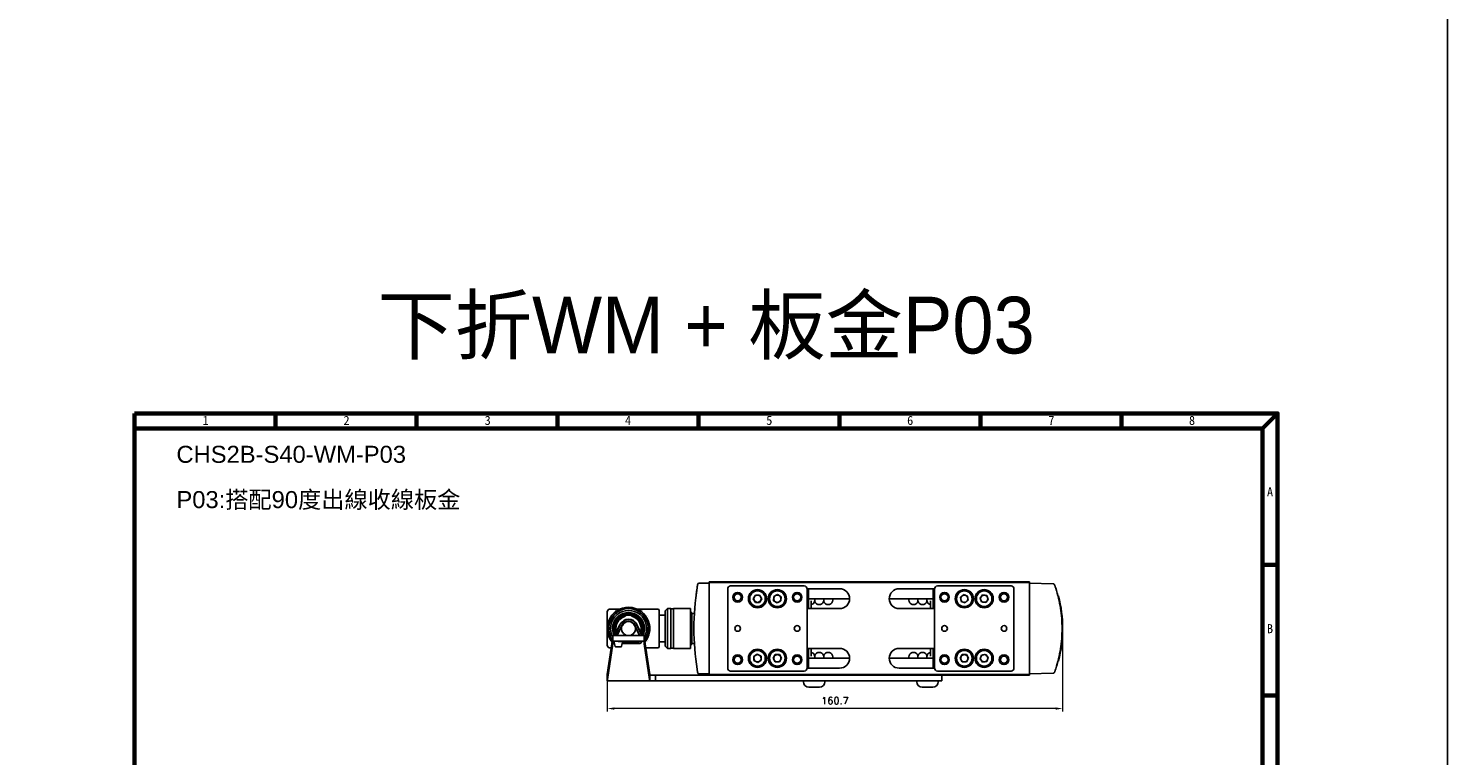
# Model space of a CAD drawing. Header units: inches. Extents: x 0 to 5766, y -2164 to 1330.
# Tile 192 of 217: x 5265 to 5766, y -467 to -210. Entities that reach past the tile are written whole.
import ezdxf

# ---------------------------------------------------------------- set-up
doc = ezdxf.new("R2010")
doc.units = ezdxf.units.IN
doc.header["$MEASUREMENT"] = 0
for name, color, linetype, lineweight in [('AM_0', 7, 'Continuous', 30), ('AM_5', 3, 'Continuous', 15), ('可見 (ISO)', 7, 'Continuous', 25)]:
    doc.layers.add(name, color=color, linetype=linetype, lineweight=lineweight)
doc.layers.add('BORDER', color=7, linetype='Continuous')
doc.styles.get("Standard").update_dxf_attribs({"font": 'arial.ttf'})
doc.styles.add('尺寸標註', font='romans.shx', dxfattribs={"bigfont": 'CHINESET.SHX'})
doc.styles.add('標題欄', font='txt')
doc.dimstyles.new('CNS1$0', dxfattribs={"dimtxt": 2.5, "dimasz": 2.5, "dimexe": 1, "dimexo": 1, "dimgap": 1.5, "dimtad": 1, "dimtoh": 1, "dimdec": 1, "dimdsep": 46, "dimtxsty": '尺寸標註', "dimcen": 0, "dimclrd": 2, "dimclre": 2, "dimclrt": 1, "dimadec": 0, "dimazin": 2, "dimtp": 0.1, "dimtm": 0.1, "dimtfac": 0.71, "dimtdec": 1, "dimtmove": 0, "dimatfit": 0, "dimfxl": 0, "dimlwd": 13, "dimlwe": 13, "dimarcsym": 0})

# ---------------------------------------------------------------- blocks, each defined once
blk = doc.blocks.new('A4-英文圖框-橫式')
at = {"layer": 'BORDER', "color": 123, "linetype": 'Continuous', "lineweight": 60, "ltscale": 25.4}
for p, q in [((2201.45, 183.5), (2201.45, 188.79)), ((2251.2, 183.5), (2251.2, 188.79)), ((2300.95, 183.5), (2300.95, 188.79)), ((2350.7, 183.5), (2350.7, 188.79)), ((2400.45, 183.5), (2400.45, 188.79)), ((2450.2, 183.5), (2450.2, 188.79)), ((2499.95, 183.5), (2499.95, 188.79)), ((2549.79, 183.5), (2555.09, 188.79)), ((2151.7, 183.5), (2549.79, 183.5)), ((2549.79, 183.5), (2549.79, -95.06)), ((2549.79, 135.31), (2555.09, 135.31)), ((2549.79, 89.23), (2555.09, 89.23))]:
    blk.add_line(p, q, dxfattribs=at)
blk.add_lwpolyline([(2151.7, 188.79), (2555.09, 188.79), (2555.09, -95.06), (2151.7, -95.06)], close=True, dxfattribs=at)
at = {"color": 60, "style": '標題欄'}
for s, p in [('1', (2175.64, 184.72)), ('2', (2225.41, 184.72)), ('3', (2275.22, 184.72)), ('4', (2324.76, 184.72)), ('5', (2374.61, 184.72)), ('6', (2424.32, 184.72)), ('7', (2474.15, 184.72)), ('8', (2523.79, 184.72)), ('A', (2551.33, 159.51)), ('B', (2551.33, 111.26))]:
    blk.add_text(s, height=3.18, dxfattribs=at).set_placement(p)
at = {"color": 3, "style": '標題欄'}
for s, p in [('7', (2474.15, 184.72)), ('A', (2551.33, 159.51)), ('B', (2551.33, 111.26))]:
    blk.add_text(s, height=3.18, dxfattribs=at).set_placement(p)
blk = doc.blocks.new('*D503')
at = {"layer": 'AM_5', "color": 2, "lineweight": 13}
for p, q in [((5629.8, -422.81), (5629.8, -451.04)), ((5469.1, -439.04), (5469.1, -451.04)), ((5627.3, -450.04), (5471.6, -450.04))]:
    blk.add_line(p, q, dxfattribs=at)
at = {"layer": 'AM_5', "color": 2}
for points in [[(5471.6, -449.62), (5471.6, -450.46), (5469.1, -450.04)], [(5627.3, -449.62), (5627.3, -450.46), (5629.8, -450.04)]]:
    blk.add_solid(points, dxfattribs=at)
at = {"layer": 'Defpoints', "color": 0}
for p in [(5629.8, -421.81), (5469.1, -438.04), (5469.1, -450.04)]:
    blk.add_point(p, dxfattribs=at)
at = {"layer": 'AM_5', "color": 1, "insert": (5549.45, -447.29), "char_height": 2.5, "attachment_point": 5, "style": '尺寸標註'}
blk.add_mtext('160.7', dxfattribs=at)

msp = doc.modelspace()

# ---------------------------------------------------------------- linework, layer by layer
for p, q in [((5471.921, -428.105), (5471.576, -426.705)), ((5474.154, -426.321), (5471.864, -426.321)), ((5474.111, -426.321), (5471.907, -426.321)), ((5473.809, -428.321), (5472.209, -428.321)), ((5474.103, -428.079), (5474.448, -426.679))]:
    msp.add_line(p, q)
at = {"color": 2}
msp.add_lwpolyline([(4763.887, 611.783), (5765.668, 611.783), (5765.668, -1153.638), (4763.887, -1153.638)], close=True, dxfattribs=at)
for centre, start, end in [((5471.864, -426.621), 90, 196.32064), ((5472.209, -428.021), 196.32064, 270), ((5473.809, -428.021), 270, 348.69007), ((5474.154, -426.621), 348.69007, 90)]:
    msp.add_arc(centre, 0.3, start, end)
at = {"layer": 'AM_0'}
for p, q in [((5471.967, -423.943), (5473.688, -420.401)), ((5472.614, -424.257), (5474.336, -420.716)), ((5480.554, -424.257), (5478.833, -420.716)), ((5481.232, -424.005), (5479.48, -420.401)), ((5471.864, -426.32), (5471.864, -426.321)), ((5472.584, -426.321), (5472.584, -426.32)), ((5472.884, -426.32), (5480.141, -426.32)), ((5474.359, -426.32), (5480.284, -426.32)), ((5474.359, -427.04), (5480.284, -427.04))]:
    msp.add_line(p, q, dxfattribs=at)
for centre, radius, start, end in [((5476.584, -421.809), 3.22, 25.92463, 154.07537), ((5476.584, -421.809), 2.5, 25.92463, 154.07537), ((5472.884, -424.389), 1.02, 154.07537, 176.11818), ((5472.884, -424.389), 0.3, 154.07537, 166.69259), ((5480.284, -424.389), 0.3, 13.30741, 25.92463), ((5480.284, -424.389), 1.02, 3.88182, 25.92463), ((5480.284, -426.02), 1.02, 270, 342.89536)]:
    msp.add_arc(centre, radius, start, end, dxfattribs=at)
at = {"layer": '可見 (ISO)'}
for p, q in [((5505.104, -405.609), (5505.104, -405.309)), ((5505.104, -405.309), (5618.104, -405.309)), ((5505.104, -405.609), (5505.104, -407.609)), ((5618.104, -405.609), (5505.104, -405.609)), ((5509.504, -405.409), (5505.704, -405.409)), ((5505.704, -405.609), (5505.704, -405.409)), ((5509.504, -405.609), (5509.504, -405.409)), ((5617.504, -405.409), (5613.704, -405.409)), ((5613.704, -405.609), (5613.704, -405.409)), ((5617.504, -405.609), (5617.504, -405.409)), ((5618.104, -405.609), (5618.104, -405.309)), ((5618.104, -407.609), (5618.104, -405.609)), ((5501.495, -405.796), (5505.104, -405.859)), ((5505.104, -436.009), (5505.104, -407.609)), ((5511.604, -407.809), (5511.604, -435.809)), ((5538.604, -406.809), (5512.604, -406.809)), ((5520.626, -411.309), (5521.365, -410.029)), ((5522.843, -410.029), (5521.365, -410.029)), ((5522.843, -410.029), (5523.582, -411.309)), ((5527.805, -412.015), (5527.844, -410.537)), ((5529.143, -409.832), (5527.844, -410.537)), ((5529.143, -409.832), (5530.403, -410.604)), ((5530.403, -410.604), (5530.365, -412.081)), ((5551.104, -407.809), (5539.604, -407.809)), ((5539.604, -435.809), (5539.604, -407.809)), ((5540.104, -414.409), (5540.104, -407.809)), ((5584.604, -407.809), (5572.104, -407.809)), ((5584.104, -407.809), (5584.104, -414.409)), ((5584.604, -407.809), (5584.604, -435.809)), ((5611.604, -406.809), (5585.604, -406.809)), ((5594.851, -409.853), (5593.717, -410.8)), ((5594.851, -409.853), (5596.239, -410.362)), ((5596.492, -411.818), (5596.239, -410.362)), ((5600.643, -411.084), (5601.569, -409.932)), ((5603.029, -410.157), (5601.569, -409.932)), ((5603.565, -411.534), (5603.029, -410.157)), ((5612.604, -435.809), (5612.604, -407.809)), ((5618.104, -405.859), (5626.446, -406.005)), ((5618.104, -407.609), (5618.104, -436.009)), ((5628.139, -410.323), (5628.346, -410.326)), ((5470.084, -414.959), (5473.53, -414.959)), ((5479.638, -414.959), (5486.884, -414.959)), ((5487.384, -428.159), (5487.384, -415.459)), ((5489.484, -415.614), (5490.289, -414.809)), ((5489.484, -428.004), (5489.484, -415.614)), ((5490.289, -428.809), (5490.289, -414.809)), ((5491.484, -414.809), (5490.289, -414.809)), ((5491.484, -428.809), (5491.484, -414.809)), ((5492.484, -414.909), (5491.484, -414.909)), ((5492.484, -428.809), (5492.484, -414.809)), ((5498.484, -414.809), (5492.484, -414.809)), ((5498.484, -414.809), (5498.484, -428.809)), ((5499.884, -415.309), (5499.884, -415.328)), ((5499.885, -415.309), (5499.884, -415.309)), ((5520.626, -411.309), (5521.365, -412.589)), ((5521.365, -412.589), (5522.843, -412.589)), ((5523.582, -411.309), (5522.843, -412.589)), ((5527.805, -412.015), (5529.066, -412.787)), ((5529.066, -412.787), (5530.365, -412.081)), ((5539.604, -414.409), (5540.104, -414.409)), ((5539.604, -414.809), (5551.104, -414.809)), ((5540.104, -411.309), (5554.604, -411.309)), ((5540.104, -414.409), (5540.104, -414.809)), ((5541.104, -412.386), (5541.104, -412.08)), ((5541.104, -412.386), (5541.104, -413.022)), ((5541.104, -414.363), (5541.104, -413.022)), ((5541.104, -414.363), (5541.104, -414.809)), ((5568.604, -411.309), (5584.104, -411.309)), ((5572.104, -414.809), (5584.604, -414.809)), ((5583.104, -412.08), (5583.104, -412.386)), ((5583.104, -413.022), (5583.104, -412.386)), ((5583.104, -413.022), (5583.104, -414.363)), ((5583.104, -414.809), (5583.104, -414.363)), ((5584.104, -414.809), (5584.104, -414.409)), ((5584.604, -414.409), (5584.104, -414.409)), ((5593.717, -410.8), (5593.97, -412.256)), ((5595.357, -412.765), (5593.97, -412.256)), ((5596.492, -411.818), (5595.357, -412.765)), ((5601.179, -412.462), (5600.643, -411.084)), ((5601.179, -412.462), (5602.64, -412.687)), ((5603.565, -411.534), (5602.64, -412.687)), ((5469.084, -418.614), (5469.084, -415.959)), ((5469.084, -421.809), (5469.084, -418.614)), ((5471.639, -420.559), (5471.639, -420.559)), ((5472.005, -420.615), (5472.005, -420.615)), ((5475.4, -417.105), (5475.4, -417.105)), ((5477.709, -416.961), (5477.709, -416.961)), ((5477.719, -417.477), (5477.719, -417.477)), ((5477.768, -417.105), (5477.768, -417.105)), ((5481.529, -420.559), (5481.529, -420.559)), ((5483.384, -417.359), (5483.384, -417.359)), ((5483.684, -417.731), (5483.684, -417.731)), ((5483.684, -419.393), (5483.684, -419.393)), ((5489.484, -417.059), (5487.384, -417.059)), ((5498.884, -416.309), (5498.484, -415.909)), ((5498.884, -416.309), (5498.884, -427.309)), ((5498.884, -416.559), (5499.805, -416.559)), ((5469.084, -427.659), (5469.084, -425.005)), ((5469.104, -438.041), (5471.104, -424.863)), ((5471.104, -424.327), (5472.104, -424.327)), ((5471.104, -424.327), (5471.104, -426.327)), ((5471.485, -421.809), (5471.648, -421.809)), ((5471.639, -423.059), (5471.639, -423.059)), ((5471.985, -421.809), (5472.146, -421.809)), ((5481.104, -424.327), (5472.104, -424.327)), ((5472.147, -421.809), (5472.146, -421.809)), ((5481.022, -421.809), (5481.021, -421.809)), ((5481.184, -421.809), (5481.022, -421.809)), ((5481.104, -424.327), (5482.104, -424.327)), ((5481.163, -423.003), (5481.163, -423.003)), ((5481.521, -421.809), (5481.52, -421.809)), ((5481.683, -421.809), (5481.521, -421.809)), ((5481.529, -423.059), (5481.529, -423.059)), ((5482.104, -426.327), (5482.104, -424.327)), ((5482.104, -424.863), (5484.104, -438.041)), ((5483.684, -424.226), (5483.684, -424.226)), ((5471.104, -427.172), (5469.192, -439.773)), ((5470.084, -428.659), (5470.528, -428.659)), ((5472.104, -426.327), (5471.104, -426.327)), ((5471.104, -426.327), (5471.104, -426.595)), ((5471.104, -426.595), (5471.104, -427.172)), ((5481.104, -426.327), (5472.104, -426.327)), ((5482.104, -426.327), (5481.104, -426.327)), ((5482.104, -426.595), (5482.104, -426.327)), ((5482.104, -427.172), (5482.104, -426.595)), ((5484.017, -439.773), (5482.104, -427.172)), ((5482.68, -428.659), (5486.884, -428.659)), ((5483.384, -426.259), (5483.384, -426.259)), ((5483.684, -425.887), (5483.684, -425.887)), ((5489.484, -426.559), (5487.384, -426.559)), ((5489.484, -428.004), (5490.289, -428.809)), ((5491.484, -428.809), (5490.289, -428.809)), ((5492.484, -428.709), (5491.484, -428.709)), ((5498.484, -428.809), (5492.484, -428.809)), ((5498.884, -427.309), (5498.484, -427.709)), ((5498.884, -427.059), (5499.805, -427.059)), ((5499.884, -428.291), (5499.884, -428.309)), ((5499.885, -428.309), (5499.884, -428.309)), ((5551.104, -428.809), (5539.604, -428.809)), ((5539.604, -429.209), (5540.104, -429.209)), ((5540.104, -428.809), (5540.104, -429.209)), ((5540.104, -435.809), (5540.104, -429.209)), ((5541.104, -428.809), (5541.104, -429.255)), ((5541.104, -430.597), (5541.104, -429.255)), ((5541.104, -430.597), (5541.104, -431.233)), ((5584.604, -428.809), (5572.104, -428.809)), ((5583.104, -429.255), (5583.104, -428.809)), ((5583.104, -429.255), (5583.104, -430.597)), ((5583.104, -431.233), (5583.104, -430.597)), ((5584.104, -429.209), (5584.104, -428.809)), ((5584.104, -429.209), (5584.104, -435.809)), ((5584.604, -429.209), (5584.104, -429.209)), ((5520.793, -431.628), (5522.039, -430.833)), ((5520.793, -431.628), (5520.858, -433.104)), ((5522.17, -433.786), (5520.858, -433.104)), ((5522.039, -430.833), (5523.35, -431.514)), ((5522.17, -433.786), (5523.416, -432.991)), ((5523.416, -432.991), (5523.35, -431.514)), ((5527.626, -432.317), (5528.359, -431.033)), ((5527.626, -432.317), (5528.372, -433.593)), ((5529.837, -431.025), (5528.359, -431.033)), ((5528.372, -433.593), (5529.85, -433.585)), ((5529.837, -431.025), (5530.582, -432.302)), ((5530.582, -432.302), (5529.85, -433.585)), ((5540.104, -432.309), (5554.604, -432.309)), ((5541.104, -431.538), (5541.104, -431.233)), ((5568.604, -432.309), (5584.104, -432.309)), ((5583.104, -431.233), (5583.104, -431.538)), ((5593.626, -432.309), (5594.365, -431.029)), ((5593.626, -432.309), (5594.365, -433.589)), ((5595.843, -431.029), (5594.365, -431.029)), ((5594.365, -433.589), (5595.843, -433.589)), ((5595.843, -431.029), (5596.582, -432.309)), ((5596.582, -432.309), (5595.843, -433.589)), ((5600.644, -432.536), (5601.178, -431.158)), ((5600.644, -432.536), (5601.57, -433.687)), ((5602.638, -430.931), (5601.178, -431.158)), ((5601.57, -433.687), (5603.031, -433.461)), ((5602.638, -430.931), (5603.565, -432.083)), ((5603.565, -432.083), (5603.031, -433.461)), ((5628.139, -433.296), (5628.346, -433.292)), ((5469.104, -440.182), (5469.104, -438.041)), ((5469.104, -440.182), (5469.104, -440.309)), ((5484.104, -440.309), (5469.104, -440.309)), ((5484.104, -438.041), (5484.104, -440.182)), ((5484.104, -438.309), (5486.104, -438.309)), ((5484.104, -440.309), (5484.104, -440.182)), ((5486.104, -440.309), (5484.104, -440.309)), ((5486.104, -438.309), (5487.104, -438.309)), ((5486.104, -438.309), (5486.104, -440.309)), ((5487.104, -440.309), (5486.104, -440.309)), ((5505.104, -438.309), (5487.104, -438.309)), ((5487.104, -440.309), (5585.104, -440.309)), ((5505.104, -437.759), (5501.495, -437.822)), ((5505.104, -436.009), (5505.104, -438.009)), ((5505.104, -438.309), (5505.104, -438.009)), ((5505.104, -438.009), (5618.104, -438.009)), ((5505.104, -438.309), (5618.104, -438.309)), ((5505.704, -438.009), (5505.704, -438.209)), ((5505.704, -438.209), (5509.504, -438.209)), ((5509.504, -438.009), (5509.504, -438.209)), ((5512.604, -436.809), (5538.604, -436.809)), ((5538.304, -440.609), (5538.304, -440.309)), ((5539.604, -435.809), (5551.104, -435.809)), ((5545.904, -440.609), (5545.904, -440.309)), ((5572.104, -435.809), (5584.604, -435.809)), ((5578.304, -440.609), (5578.304, -440.309)), ((5587.104, -440.309), (5585.104, -440.309)), ((5585.604, -436.809), (5611.604, -436.809)), ((5585.904, -440.609), (5585.904, -440.309)), ((5587.104, -440.309), (5587.104, -438.309)), ((5613.704, -438.009), (5613.704, -438.209)), ((5613.704, -438.209), (5617.504, -438.209)), ((5617.504, -438.009), (5617.504, -438.209)), ((5618.104, -438.009), (5618.104, -436.009)), ((5626.446, -437.614), (5618.104, -437.759)), ((5618.104, -438.309), (5618.104, -438.009)), ((5544.004, -442.509), (5540.204, -442.509)), ((5584.004, -442.509), (5580.204, -442.509))]:
    msp.add_line(p, q, dxfattribs=at)
for centre, radius in [((5515.104, -410.809), 1.7), ((5515.104, -410.809), 1.25), ((5522.104, -411.309), 3.2), ((5522.104, -411.309), 3), ((5522.104, -411.309), 2.75), ((5529.104, -411.309), 3.2), ((5529.104, -411.309), 3), ((5529.104, -411.309), 2.75), ((5536.104, -410.809), 1.7), ((5536.104, -410.809), 1.25), ((5588.104, -410.809), 1.7), ((5588.104, -410.809), 1.25), ((5595.104, -411.309), 3.2), ((5595.104, -411.309), 3), ((5595.104, -411.309), 2.75), ((5602.104, -411.309), 3.2), ((5602.104, -411.309), 3), ((5602.104, -411.309), 2.75), ((5609.104, -410.809), 1.7), ((5609.104, -410.809), 1.25), ((5476.584, -421.809), 2.5), ((5515.104, -421.809), 1), ((5536.104, -421.809), 1), ((5588.104, -421.809), 1), ((5609.104, -421.809), 1), ((5522.104, -432.309), 3.2), ((5522.104, -432.309), 3), ((5522.104, -432.309), 2.75), ((5529.104, -432.309), 3.2), ((5529.104, -432.309), 3), ((5529.104, -432.309), 2.75), ((5595.104, -432.309), 3.2), ((5595.104, -432.309), 3), ((5595.104, -432.309), 2.75), ((5602.104, -432.309), 3.2), ((5602.104, -432.309), 3), ((5602.104, -432.309), 2.75), ((5515.104, -432.809), 1.7), ((5515.104, -432.809), 1.25), ((5536.104, -432.809), 1.7), ((5536.104, -432.809), 1.25), ((5588.104, -432.809), 1.7), ((5588.104, -432.809), 1.25), ((5609.104, -432.809), 1.7), ((5609.104, -432.809), 1.25)]:
    msp.add_circle(centre, radius, dxfattribs=at)
for centre, radius, start, end in [((5501.486, -406.296), 0.5, 89, 170.18466), ((5512.604, -407.809), 1, 90, 180), ((5522.104, -411.309), 1.28, 150, 210), ((5522.104, -411.309), 1.28, 90, 150), ((5522.104, -411.309), 1.28, 30, 90), ((5522.104, -411.309), 1.28, 330, 30), ((5529.104, -411.309), 1.28, 118.50744, 178.50744), ((5529.104, -411.309), 1.28, 58.50744, 118.50744), ((5529.104, -411.309), 1.28, 358.50744, 58.50744), ((5538.604, -407.809), 1, 0, 90), ((5551.104, -411.309), 3.5, 270, 90), ((5572.104, -411.309), 3.5, 90, 270), ((5585.604, -407.809), 1, 90, 180), ((5595.104, -411.309), 1.28, 129.85448, 189.85448), ((5595.104, -411.309), 1.28, 69.85448, 129.85448), ((5595.104, -411.309), 1.28, 9.85448, 69.85448), ((5602.104, -411.309), 1.28, 141.2497, 201.2497), ((5602.104, -411.309), 1.28, 81.2497, 141.2497), ((5602.104, -411.309), 1.28, 21.2497, 81.2497), ((5611.604, -407.809), 1, 0, 90), ((5626.437, -406.505), 0.5, 19.76848, 89), ((5583.854, -421.809), 45.95, 345.52823, 14.47177), ((5476.584, -421.809), 7.5, 10.35093, 219.97135), ((5470.084, -415.959), 1, 90, 180), ((5476.584, -421.809), 7, 324.20601, 216.25456), ((5476.584, -421.809), 6.375, 330.27657, 210.29268), ((5486.884, -415.459), 0.5, 0, 90), ((5522.104, -411.309), 1.28, 210, 270), ((5522.104, -411.309), 1.28, 270, 330), ((5529.104, -411.309), 1.28, 178.50744, 238.50744), ((5529.104, -411.309), 1.28, 238.50744, 298.50744), ((5529.104, -411.309), 1.28, 298.50744, 358.50744), ((5540.734, -411.809), 1.587, 283.49448, 18.36425), ((5543.909, -411.809), 1.587, 161.63575, 18.36425), ((5547.084, -411.809), 1.588, 161.63575, 18.36425), ((5577.125, -411.809), 1.587, 161.63575, 18.36425), ((5580.3, -411.809), 1.587, 161.63575, 18.36425), ((5583.475, -411.809), 1.587, 161.63575, 256.50552), ((5595.104, -411.309), 1.28, 189.85448, 249.85448), ((5595.104, -411.309), 1.28, 249.85448, 309.85448), ((5595.104, -411.309), 1.28, 309.85448, 9.85448), ((5602.104, -411.309), 1.28, 201.2497, 261.2497), ((5602.104, -411.309), 1.28, 261.2497, 321.2497), ((5602.104, -411.309), 1.28, 321.2497, 21.2497), ((5476.584, -421.809), 5.625, 333.40792, 206.59208), ((5476.584, -421.809), 5.5, 332.75419, 207.24581), ((5476.584, -421.809), 5.45, 332.48318, 207.51682), ((5476.584, -421.809), 7.5, 320.43266, 349.64907), ((5470.084, -427.659), 1, 180, 270), ((5486.884, -428.159), 0.5, 270, 0), ((5540.734, -431.809), 1.587, 341.63575, 76.50552), ((5543.909, -431.809), 1.587, 341.63575, 198.36425), ((5547.084, -431.809), 1.587, 341.63575, 198.36425), ((5551.104, -432.309), 3.5, 270, 90), ((5572.104, -432.309), 3.5, 90, 270), ((5577.125, -431.809), 1.587, 341.63575, 198.36425), ((5580.3, -431.809), 1.587, 341.63575, 198.36425), ((5583.475, -431.809), 1.587, 103.49448, 198.36425), ((5522.104, -432.309), 1.28, 122.53759, 182.53759), ((5522.104, -432.309), 1.28, 182.53759, 242.53759), ((5522.104, -432.309), 1.28, 62.53759, 122.53759), ((5522.104, -432.309), 1.28, 242.53759, 302.53759), ((5522.104, -432.309), 1.28, 2.53759, 62.53759), ((5522.104, -432.309), 1.28, 302.53759, 2.53759), ((5529.104, -432.309), 1.28, 150.2946, 210.2946), ((5529.104, -432.309), 1.28, 90.2946, 150.2946), ((5529.104, -432.309), 1.28, 210.2946, 270.2946), ((5529.104, -432.309), 1.28, 30.2946, 90.2946), ((5529.104, -432.309), 1.28, 270.2946, 330.2946), ((5529.104, -432.309), 1.28, 330.2946, 30.2946), ((5595.104, -432.309), 1.28, 150, 210), ((5595.104, -432.309), 1.28, 90, 150), ((5595.104, -432.309), 1.28, 210, 270), ((5595.104, -432.309), 1.28, 30, 90), ((5595.104, -432.309), 1.28, 270, 330), ((5595.104, -432.309), 1.28, 330, 30), ((5602.104, -432.309), 1.28, 158.81682, 218.81682), ((5602.104, -432.309), 1.28, 98.81682, 158.81682), ((5602.104, -432.309), 1.28, 218.81682, 278.81682), ((5602.104, -432.309), 1.28, 38.81682, 98.81682), ((5602.104, -432.309), 1.28, 278.81682, 338.81682), ((5602.104, -432.309), 1.28, 338.81682, 38.81682), ((5501.486, -437.322), 0.5, 189.81534, 271), ((5512.604, -435.809), 1, 180, 270), ((5540.204, -440.609), 1.9, 180, 270), ((5538.604, -435.809), 1, 270, 0), ((5544.004, -440.609), 1.9, 270, 0), ((5580.204, -440.609), 1.9, 180, 270), ((5584.004, -440.609), 1.9, 270, 0), ((5585.604, -435.809), 1, 180, 270), ((5611.604, -435.809), 1, 270, 0), ((5626.437, -437.114), 0.5, 271, 340.23152)]:
    msp.add_arc(centre, radius, start, end, dxfattribs=at)
for centre, major_axis, ratio, start_param, end_param in [((5591.127, -421.809), (0, 91.486), 0.9998494, 1.4133444, 1.7282483), ((5469.017, -436.309), (0, -4), 0.087622, 0.2526803, 0.5235988), ((5484.192, -436.309), (0, 4), 0.087622, 2.6179939, 2.8889124)]:
    msp.add_ellipse(centre, major_axis=major_axis, ratio=ratio, start_param=start_param, end_param=end_param, dxfattribs=at)
for points, knots in [([(5500.493, -409.445), (5500.533, -409.156), (5500.575, -408.861), (5500.62, -408.55), (5500.625, -408.518), (5500.629, -408.486)], [0, 0, 0, 0, 0.087609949, 0.087609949, 0.097729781, 0.097729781, 0.097729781, 0.097729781]), ([(5500.786, -407.464), (5500.812, -407.3), (5500.838, -407.136), (5500.863, -406.986), (5500.887, -406.836), (5500.911, -406.697), (5500.93, -406.581), (5500.94, -406.523), (5500.949, -406.469), (5500.957, -406.423), (5500.965, -406.378), (5500.971, -406.339), (5500.977, -406.308), (5500.988, -406.244), (5500.994, -406.211), (5500.994, -406.211)], [0, 0, 0, 0, 0.0004962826, 0.0004962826, 0.0004962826, 0.0009925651, 0.0009925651, 0.0009925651, 0.0012423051, 0.0012423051, 0.0012423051, 0.0014888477, 0.0014888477, 0.0014888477, 0.0019851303, 0.0019851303, 0.0019851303, 0.0019851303]), ([(5626.908, -406.336), (5626.908, -406.336), (5626.921, -406.372), (5626.945, -406.438), (5626.957, -406.471), (5626.971, -406.513), (5626.988, -406.561), (5627.005, -406.608), (5627.024, -406.662), (5627.045, -406.722), (5627.066, -406.781), (5627.088, -406.847), (5627.112, -406.915), (5627.136, -406.984), (5627.16, -407.056), (5627.186, -407.132), (5627.237, -407.284), (5627.291, -407.444), (5627.344, -407.607)], [0, 0, 0, 0, 0.0005091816, 0.0005091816, 0.0005091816, 0.0007643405, 0.0007643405, 0.0007643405, 0.0010200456, 0.0010200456, 0.0010200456, 0.001276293, 0.001276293, 0.001276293, 0.0015329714, 0.0015329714, 0.0015329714, 0.0020471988, 0.0020471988, 0.0020471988, 0.0020471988]), ([(5627.344, -407.607), (5628.091, -409.895), (5628.657, -412.242), (5629.036, -414.619), (5629.414, -416.996), (5629.604, -419.402), (5629.604, -421.809), (5629.604, -424.216), (5629.414, -426.623), (5629.036, -429), (5628.657, -431.377), (5628.091, -433.724), (5627.344, -436.012)], [2.82594328, 2.82594328, 2.82594328, 2.82594328, 2.98376797, 2.98376797, 2.98376797, 3.14159265, 3.14159265, 3.14159265, 3.29941734, 3.29941734, 3.29941734, 3.45724203, 3.45724203, 3.45724203, 3.45724203]), ([(5472.312, -415.645), (5472.245, -415.691), (5472.167, -415.717), (5472.008, -415.725), (5471.93, -415.712), (5471.839, -415.678), (5471.827, -415.674), (5471.816, -415.669)], [-0.070670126, -0.070670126, -0.070670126, -0.070670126, -0.032952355, -0.032952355, 0, 0, 0.004719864, 0.004719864, 0.004719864, 0.004719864]), ([(5480.856, -415.645), (5480.89, -415.668), (5480.927, -415.687), (5480.965, -415.699), (5480.985, -415.706), (5481.005, -415.711), (5481.025, -415.714), (5481.045, -415.718), (5481.065, -415.72), (5481.086, -415.721), (5481.173, -415.726), (5481.264, -415.706), (5481.352, -415.669)], [0, 0, 0, 0, 0.25, 0.25, 0.25, 0.375, 0.375, 0.375, 0.5, 0.5, 0.5, 1, 1, 1, 1]), ([(5499.911, -414.959), (5499.911, -414.959), (5499.911, -414.958), (5499.911, -414.957), (5499.911, -414.956), (5499.911, -414.953), (5499.912, -414.951), (5499.912, -414.942), (5499.913, -414.937), (5499.913, -414.933), (5499.913, -414.933), (5499.913, -414.933)], [0, 0, 0, 0, 0.000976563, 0.000976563, 0.004882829, 0.004882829, 0.012695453, 0.012695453, 0.043953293, 0.043953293, 0.057148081, 0.057148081, 0.057148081, 0.057148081]), ([(5500.171, -412.101), (5500.171, -412.101), (5500.171, -412.101), (5500.171, -412.1), (5500.171, -412.099), (5500.171, -412.097), (5500.171, -412.096), (5500.171, -412.094)], [0.029975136, 0.029975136, 0.029975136, 0.029975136, 0.032619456, 0.032619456, 0.040978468, 0.040978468, 0.047071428, 0.047071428, 0.047071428, 0.047071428]), ([(5500.181, -412), (5500.181, -412), (5500.181, -412), (5500.182, -412), (5500.182, -411.999), (5500.182, -411.996), (5500.182, -411.995), (5500.182, -411.994)], [0.029952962, 0.029952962, 0.029952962, 0.029952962, 0.032669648, 0.032669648, 0.041185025, 0.041185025, 0.047044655, 0.047044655, 0.047044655, 0.047044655]), ([(5471.479, -420.634), (5471.479, -420.634), (5471.479, -420.633), (5471.48, -420.632), (5471.482, -420.627), (5471.49, -420.609), (5471.498, -420.593), (5471.517, -420.543), (5471.531, -420.505), (5471.568, -420.406), (5471.591, -420.339), (5471.648, -420.185), (5471.682, -420.095), (5471.752, -419.918), (5471.788, -419.83), (5471.826, -419.743)], [0.02934045, 0.02934045, 0.02934045, 0.02934045, 0.03095249, 0.03095249, 0.03998708, 0.03998708, 0.05438784, 0.05438784, 0.07489663, 0.07489663, 0.10186508, 0.10186508, 0.13255013, 0.13255013, 0.1610378, 0.1610378, 0.1610378, 0.1610378]), ([(5471.648, -421.809), (5471.648, -421.278), (5471.737, -420.741), (5472.077, -419.731), (5472.334, -419.245), (5472.984, -418.394), (5473.383, -418.017), (5474.062, -417.56), (5474.312, -417.421), (5474.571, -417.305)], [0, 0, 0, 0, 0.15921259, 0.15921259, 0.31979624, 0.31979624, 0.48036655, 0.48036655, 0.56547947, 0.56547947, 0.56547947, 0.56547947]), ([(5471.826, -419.743), (5472.049, -419.232), (5472.358, -418.752), (5473.108, -417.921), (5473.559, -417.561), (5474.541, -417.012), (5475.083, -416.815), (5476.189, -416.61), (5476.766, -416.598), (5477.88, -416.758), (5478.43, -416.932), (5479.433, -417.441), (5479.899, -417.783), (5480.686, -418.586), (5481.017, -419.059), (5481.289, -419.624), (5481.316, -419.683), (5481.342, -419.743)], [0, 0, 0, 0, 0.167078, 0.167078, 0.3357724, 0.3357724, 0.5044512, 0.5044512, 0.6731636, 0.6731636, 0.841893, 0.841893, 1.0106271, 1.0106271, 1.1793517, 1.1793517, 1.198802, 1.198802, 1.198802, 1.198802]), ([(5471.993, -420.63), (5471.993, -420.63), (5471.993, -420.63), (5471.994, -420.628), (5471.997, -420.623), (5472.006, -420.604), (5472.014, -420.587), (5472.036, -420.535), (5472.052, -420.496), (5472.092, -420.395), (5472.118, -420.328), (5472.181, -420.173), (5472.219, -420.083), (5472.297, -419.907), (5472.338, -419.819), (5472.381, -419.734)], [0.02876921, 0.02876921, 0.02876921, 0.02876921, 0.03081794, 0.03081794, 0.04003151, 0.04003151, 0.05473033, 0.05473033, 0.07545463, 0.07545463, 0.10268552, 0.10268552, 0.13377126, 0.13377126, 0.16244038, 0.16244038, 0.16244038, 0.16244038]), ([(5472.146, -421.809), (5472.147, -421.332), (5472.226, -420.849), (5472.533, -419.94), (5472.764, -419.504), (5473.348, -418.739), (5473.707, -418.4), (5474.25, -418.034), (5474.4, -417.946), (5474.554, -417.866)], [0, 0, 0, 0, 0.14320104, 0.14320104, 0.28755049, 0.28755049, 0.43192589, 0.43192589, 0.48388286, 0.48388286, 0.48388286, 0.48388286]), ([(5472.381, -419.734), (5472.604, -419.282), (5472.905, -418.862), (5473.619, -418.145), (5474.042, -417.84), (5474.952, -417.388), (5475.451, -417.235), (5476.458, -417.098), (5476.98, -417.113), (5477.978, -417.307), (5478.467, -417.489), (5479.35, -417.992), (5479.755, -418.321), (5480.368, -419.012), (5480.604, -419.362), (5480.788, -419.734)], [0, 0, 0, 0, 0.1510889, 0.1510889, 0.3035424, 0.3035424, 0.4560219, 0.4560219, 0.6085363, 0.6085363, 0.7610413, 0.7610413, 0.9134956, 0.9134956, 1.0379783, 1.0379783, 1.0379783, 1.0379783]), ([(5474.554, -417.866), (5474.672, -417.806), (5474.794, -417.748), (5475.02, -417.649), (5475.128, -417.604), (5475.258, -417.552), (5475.294, -417.538), (5475.381, -417.503), (5475.425, -417.483), (5475.459, -417.467), (5475.465, -417.464), (5475.465, -417.464)], [0, 0, 0, 0, 0.0398539, 0.0398539, 0.078478, 0.078478, 0.09515563, 0.09515563, 0.12356186, 0.12356186, 0.13513432, 0.13513432, 0.13513432, 0.13513432]), ([(5474.571, -417.305), (5474.685, -417.254), (5474.802, -417.206), (5475.021, -417.12), (5475.126, -417.081), (5475.296, -417.02), (5475.366, -416.995), (5475.433, -416.968), (5475.449, -416.961), (5475.469, -416.952), (5475.476, -416.948), (5475.476, -416.948)], [0, 0, 0, 0, 0.03737858, 0.03737858, 0.07443829, 0.07443829, 0.10791003, 0.10791003, 0.12138699, 0.12138699, 0.13236029, 0.13236029, 0.13236029, 0.13236029]), ([(5477.694, -416.949), (5477.694, -416.949), (5477.694, -416.949), (5477.695, -416.95), (5477.7, -416.953), (5477.719, -416.961), (5477.736, -416.968), (5477.787, -416.988), (5477.825, -417.003), (5477.925, -417.039), (5477.992, -417.063), (5478.145, -417.119), (5478.235, -417.154), (5478.415, -417.226), (5478.507, -417.265), (5478.597, -417.305)], [0.0290476, 0.0290476, 0.0290476, 0.0290476, 0.03084067, 0.03084067, 0.03992156, 0.03992156, 0.05439052, 0.05439052, 0.07486132, 0.07486132, 0.10176399, 0.10176399, 0.13237349, 0.13237349, 0.16195623, 0.16195623, 0.16195623, 0.16195623]), ([(5477.705, -417.465), (5477.705, -417.465), (5477.705, -417.465), (5477.707, -417.466), (5477.712, -417.469), (5477.732, -417.479), (5477.75, -417.487), (5477.803, -417.509), (5477.841, -417.525), (5477.943, -417.565), (5478.011, -417.592), (5478.166, -417.656), (5478.256, -417.695), (5478.435, -417.777), (5478.526, -417.821), (5478.615, -417.866)], [0.02840709, 0.02840709, 0.02840709, 0.02840709, 0.03068516, 0.03068516, 0.03996085, 0.03996085, 0.05474998, 0.05474998, 0.07543963, 0.07543963, 0.10260891, 0.10260891, 0.13364156, 0.13364156, 0.16363703, 0.16363703, 0.16363703, 0.16363703]), ([(5478.597, -417.305), (5479.081, -417.521), (5479.535, -417.82), (5480.319, -418.541), (5480.658, -418.974), (5481.171, -419.913), (5481.353, -420.431), (5481.495, -421.239), (5481.52, -421.525), (5481.521, -421.809)], [0, 0, 0, 0, 0.15900607, 0.15900607, 0.31954869, 0.31954869, 0.48010002, 0.48010002, 0.5655158, 0.5655158, 0.5655158, 0.5655158]), ([(5478.615, -417.866), (5479.039, -418.085), (5479.432, -418.376), (5480.1, -419.063), (5480.382, -419.468), (5480.796, -420.336), (5480.934, -420.811), (5481.011, -421.461), (5481.022, -421.635), (5481.022, -421.809)], [0, 0, 0, 0, 0.1430279, 0.1430279, 0.28733668, 0.28733668, 0.43169768, 0.43169768, 0.48388567, 0.48388567, 0.48388567, 0.48388567]), ([(5480.788, -419.734), (5480.845, -419.849), (5480.899, -419.968), (5480.994, -420.189), (5481.037, -420.295), (5481.104, -420.463), (5481.131, -420.531), (5481.164, -420.608), (5481.176, -420.631), (5481.176, -420.631)], [0, 0, 0, 0, 0.0386648, 0.0386648, 0.07654886, 0.07654886, 0.11033668, 0.11033668, 0.13315612, 0.13315612, 0.13315612, 0.13315612]), ([(5481.342, -419.743), (5481.391, -419.855), (5481.437, -419.969), (5481.52, -420.184), (5481.558, -420.287), (5481.619, -420.455), (5481.644, -420.525), (5481.671, -420.592), (5481.678, -420.608), (5481.687, -420.628), (5481.691, -420.635), (5481.691, -420.635)], [0, 0, 0, 0, 0.03662619, 0.03662619, 0.07316102, 0.07316102, 0.10658162, 0.10658162, 0.12014484, 0.12014484, 0.13114985, 0.13114985, 0.13114985, 0.13114985]), ([(5483.962, -423.157), (5484.043, -422.712), (5484.084, -422.261), (5484.084, -421.809), (5484.084, -421.357), (5484.043, -420.907), (5483.962, -420.462)], [0, 0, 0, 0, 0.0013545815, 0.0013545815, 0.0013545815, 0.0027097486, 0.0027097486, 0.0027097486, 0.0027097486]), ([(5469.084, -425.005), (5469.084, -424.931), (5469.084, -424.84), (5469.084, -424.732), (5469.084, -424.678), (5469.084, -424.62), (5469.084, -424.557), (5469.084, -424.495), (5469.084, -424.428), (5469.084, -424.357), (5469.084, -424.316), (5469.084, -424.273), (5469.084, -424.23), (5469.084, -423.897), (5469.084, -423.642), (5469.084, -423.465), (5469.084, -423.462), (5469.084, -423.461), (5469.084, -423.457), (5469.084, -423.179), (5469.084, -422.92), (5469.084, -422.68), (5469.084, -422.672), (5469.084, -422.666), (5469.084, -422.657), (5469.084, -422.513), (5469.084, -422.371), (5469.084, -422.23), (5469.084, -422.089), (5469.084, -421.949), (5469.084, -421.809)], [0, 0, 0, 0, 0.109375, 0.109375, 0.109375, 0.1640625, 0.1640625, 0.1640625, 0.21875, 0.21875, 0.21875, 0.25, 0.25, 0.25, 0.4960938, 0.4960938, 0.4960938, 0.5, 0.5, 0.5, 0.7421875, 0.7421875, 0.7421875, 0.75, 0.75, 0.75, 0.875, 0.875, 0.875, 1, 1, 1, 1]), ([(5471.826, -423.876), (5471.777, -423.764), (5471.731, -423.649), (5471.648, -423.435), (5471.61, -423.331), (5471.549, -423.163), (5471.524, -423.094), (5471.498, -423.027), (5471.491, -423.011), (5471.481, -422.99), (5471.478, -422.984), (5471.478, -422.984)], [0, 0, 0, 0, 0.03662619, 0.03662619, 0.07316102, 0.07316102, 0.10658162, 0.10658162, 0.12014484, 0.12014484, 0.13114985, 0.13114985, 0.13114985, 0.13114985]), ([(5472.054, -423.763), (5471.901, -423.41), (5471.789, -423.037), (5471.673, -422.379), (5471.648, -422.093), (5471.648, -421.809)], [0.36506188, 0.36506188, 0.36506188, 0.36506188, 0.48008444, 0.48008444, 0.56542865, 0.56542865, 0.56542865, 0.56542865]), ([(5471.915, -424.069), (5471.913, -424.064), (5471.91, -424.058), (5471.879, -423.994), (5471.852, -423.935), (5471.826, -423.876)], [1.177481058, 1.177481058, 1.177481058, 1.177481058, 1.17935174, 1.17935174, 1.198802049, 1.198802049, 1.198802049, 1.198802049]), ([(5472.194, -423.475), (5472.158, -423.389), (5472.125, -423.306), (5472.065, -423.155), (5472.038, -423.087), (5472.005, -423.011), (5471.992, -422.987), (5471.992, -422.987)], [0.046111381, 0.046111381, 0.046111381, 0.046111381, 0.076548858, 0.076548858, 0.110336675, 0.110336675, 0.133156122, 0.133156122, 0.133156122, 0.133156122]), ([(5472.354, -423.145), (5472.27, -422.879), (5472.211, -422.605), (5472.157, -422.157), (5472.147, -421.983), (5472.146, -421.809)], [0.34853527, 0.34853527, 0.34853527, 0.34853527, 0.43169768, 0.43169768, 0.48388567, 0.48388567, 0.48388567, 0.48388567]), ([(5481.175, -422.988), (5481.175, -422.988), (5481.175, -422.989), (5481.174, -422.991), (5481.171, -422.996), (5481.162, -423.014), (5481.154, -423.032), (5481.132, -423.084), (5481.117, -423.122), (5481.077, -423.223), (5481.05, -423.291), (5481.006, -423.399), (5480.991, -423.437), (5480.974, -423.475)], [0.028769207, 0.028769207, 0.028769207, 0.028769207, 0.030817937, 0.030817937, 0.040031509, 0.040031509, 0.054730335, 0.054730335, 0.075454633, 0.075454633, 0.102685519, 0.102685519, 0.116319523, 0.116319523, 0.116319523, 0.116319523]), ([(5481.521, -421.809), (5481.52, -422.34), (5481.432, -422.877), (5481.219, -423.51), (5481.17, -423.638), (5481.115, -423.764)], [0, 0, 0, 0, 0.15921115, 0.15921115, 0.20027255, 0.20027255, 0.20027255, 0.20027255]), ([(5481.69, -422.985), (5481.69, -422.985), (5481.69, -422.985), (5481.689, -422.987), (5481.686, -422.991), (5481.678, -423.009), (5481.671, -423.026), (5481.651, -423.076), (5481.637, -423.114), (5481.601, -423.213), (5481.577, -423.28), (5481.521, -423.433), (5481.487, -423.523), (5481.417, -423.7), (5481.38, -423.789), (5481.342, -423.876)], [0.02934045, 0.02934045, 0.02934045, 0.02934045, 0.03095249, 0.03095249, 0.03998708, 0.03998708, 0.05438784, 0.05438784, 0.07489663, 0.07489663, 0.10186508, 0.10186508, 0.13255013, 0.13255013, 0.1610378, 0.1610378, 0.1610378, 0.1610378]), ([(5499.913, -428.686), (5499.913, -428.686), (5499.913, -428.686), (5499.913, -428.685), (5499.913, -428.685), (5499.913, -428.68), (5499.912, -428.673), (5499.911, -428.662), (5499.911, -428.661), (5499.911, -428.661), (5499.911, -428.66), (5499.911, -428.66), (5499.911, -428.66), (5499.911, -428.66), (5499.911, -428.66), (5499.911, -428.66)], [0.037522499, 0.037522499, 0.037522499, 0.037522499, 0.038504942, 0.038504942, 0.051157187, 0.051157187, 0.089126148, 0.089126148, 0.090905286, 0.090905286, 0.091572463, 0.091572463, 0.091697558, 0.091697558, 0.091709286, 0.091709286, 0.091709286, 0.091709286]), ([(5500.172, -431.527), (5500.171, -431.524), (5500.171, -431.521), (5500.171, -431.519), (5500.171, -431.518), (5500.171, -431.518)], [0, 0, 0, 0, 0.010793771, 0.010793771, 0.01842781, 0.01842781, 0.01842781, 0.01842781]), ([(5500.182, -431.627), (5500.182, -431.624), (5500.182, -431.622), (5500.182, -431.62), (5500.182, -431.619), (5500.182, -431.619)], [0, 0, 0, 0, 0.010791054, 0.010791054, 0.018447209, 0.018447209, 0.018447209, 0.018447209]), ([(5628.635, -431.175), (5628.635, -431.175), (5628.635, -431.175), (5628.635, -431.175), (5628.635, -431.175), (5628.635, -431.176), (5628.635, -431.176), (5628.635, -431.176)], [0.0287884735, 0.0287884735, 0.0287884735, 0.0287884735, 0.0289028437, 0.0289028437, 0.0328836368, 0.0328836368, 0.0354656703, 0.0354656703, 0.0354656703, 0.0354656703]), ([(5500.994, -437.408), (5500.994, -437.408), (5500.988, -437.374), (5500.977, -437.311), (5500.971, -437.279), (5500.965, -437.24), (5500.957, -437.194), (5500.949, -437.148), (5500.94, -437.096), (5500.93, -437.038), (5500.921, -436.98), (5500.91, -436.916), (5500.898, -436.848), (5500.887, -436.78), (5500.875, -436.708), (5500.863, -436.632), (5500.838, -436.481), (5500.812, -436.319), (5500.786, -436.154)], [0, 0, 0, 0, 0.0004957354, 0.0004957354, 0.0004957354, 0.0007438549, 0.0007438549, 0.0007438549, 0.0009922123, 0.0009922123, 0.0009922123, 0.0012408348, 0.0012408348, 0.0012408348, 0.001489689, 0.001489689, 0.001489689, 0.0019878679, 0.0019878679, 0.0019878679, 0.0019878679]), ([(5627.344, -436.012), (5627.291, -436.174), (5627.237, -436.335), (5627.136, -436.635), (5627.087, -436.776), (5627.004, -437.014), (5626.969, -437.113), (5626.933, -437.213), (5626.924, -437.239), (5626.911, -437.274), (5626.908, -437.283), (5626.908, -437.283)], [0, 0, 0, 0, 0.000507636, 0.000507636, 0.001015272, 0.001015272, 0.001522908, 0.001522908, 0.001776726, 0.001776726, 0.002030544, 0.002030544, 0.002030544, 0.002030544]), ([(5627.204, -436.432), (5627.2, -436.446), (5627.196, -436.458), (5627.181, -436.501), (5627.174, -436.521), (5627.174, -436.523), (5627.174, -436.523), (5627.174, -436.523)], [0, 0, 0, 0, 0.016044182, 0.016044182, 0.064371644, 0.064371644, 0.065187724, 0.065187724, 0.065187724, 0.065187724])]:
    msp.add_open_spline(points, degree=3, knots=knots, dxfattribs=at)
for points in [[(5628.624, -412.391), (5628.628, -412.408), (5628.636, -412.445), (5628.635, -412.443)], [(5475.45, -417.476), (5475.449, -417.476), (5475.449, -417.476), (5475.449, -417.477)], [(5475.46, -416.96), (5475.46, -416.96), (5475.46, -416.961), (5475.459, -416.961)], [(5481.165, -420.619), (5481.165, -420.619), (5481.165, -420.618), (5481.165, -420.618)], [(5481.679, -420.619), (5481.678, -420.619), (5481.678, -420.618), (5481.678, -420.618)], [(5499.665, -420.418), (5499.668, -420.195), (5499.672, -419.974), (5499.677, -419.756)], [(5471.49, -423), (5471.49, -423), (5471.49, -423), (5471.49, -423)], [(5471.648, -421.809), (5471.648, -421.809), (5471.648, -421.809), (5471.648, -421.809)], [(5472.003, -423), (5472.003, -423), (5472.004, -423), (5472.004, -423)], [(5472.63, -424.327), (5472.621, -424.313), (5472.612, -424.298), (5472.603, -424.284)], [(5472.933, -424.327), (5472.862, -424.225), (5472.796, -424.119), (5472.734, -424.012)], [(5480.434, -424.011), (5480.373, -424.12), (5480.306, -424.225), (5480.236, -424.327)], [(5480.565, -424.284), (5480.556, -424.298), (5480.547, -424.313), (5480.538, -424.327)], [(5481.022, -421.809), (5481.021, -422.26), (5480.951, -422.716), (5480.814, -423.146)], [(5481.342, -423.876), (5481.314, -423.941), (5481.284, -424.005), (5481.253, -424.069)], [(5627.818, -434.469), (5627.734, -434.758), (5627.65, -435.039), (5627.573, -435.29)], [(5627.993, -433.844), (5627.919, -434.115), (5627.842, -434.389), (5627.766, -434.648)], [(5627.223, -436.377), (5627.21, -436.416), (5627.199, -436.447), (5627.191, -436.471)]]:
    msp.add_open_spline(points, degree=3, dxfattribs=at)

# ---------------------------------------------------------------- block references
msp.add_blockref('A4-英文圖框-橫式', (3150.581, -534.721))

# ---------------------------------------------------------------- texts
at = {"color": 7, "insert": (5503.973, -315.927), "char_height": 20, "attachment_point": 5}
msp.add_mtext_dynamic_manual_height_columns('{\\fPMingLiU|b0|i0|c136|p18;下折WM + 板金P03}', width=252.6866, gutter_width=12.5, heights=[0], dxfattribs=at)
at = {"layer": 'AM_0'}
for s, p in [('CHS2B-S40-WM-P03', (5317.022, -363.384)), ('P03:搭配90度出線收線板金', (5317.022, -379.35))]:
    msp.add_text(s, height=6, dxfattribs=at).set_placement(p)

# ---------------------------------------------------------------- dimensions: what is measured, and where the dimension line sits
at = {"layer": 'AM_5'}
dim = msp.add_linear_dim(base=(5469.104, -450.041), p1=(5629.804, -421.809), p2=(5469.104, -438.041), dimstyle='CNS1$0', override={"dimpost": '', "dimfxl": 4, "dimarcsym": 1}, dxfattribs=at)
dim.commit()
dim.dimension.update_dxf_attribs({"geometry": '*D503', "text_midpoint": (5549.454, -447.291)})

doc.saveas('drawing.dxf')
